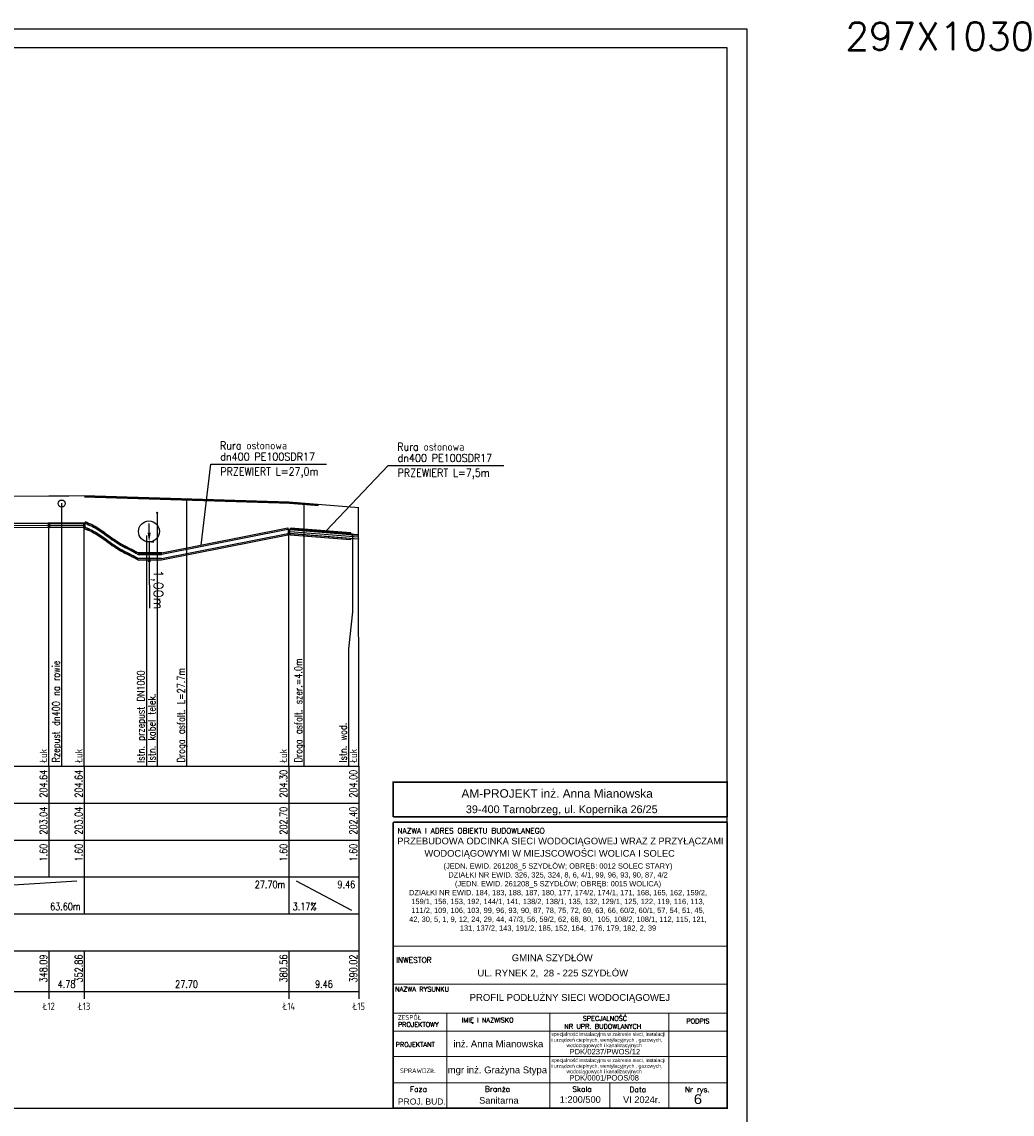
# Model space of a CAD drawing. Extents: x 122 to 1445, y -293 to 2085.
# Tile 38 of 38: x 955 to 1223, y 1789 to 2085. Entities that reach past the tile are written whole.
import ezdxf
from ezdxf.enums import TextEntityAlignment as Align

# ---------------------------------------------------------------- set-up
doc = ezdxf.new("R2010")
doc.units = 0
doc.header["$LTSCALE"] = 0.2
doc.header["$MEASUREMENT"] = 0
doc.layers.get('0').update_dxf_attribs({"color": 8, "linetype": 'CONTINUOUS'})
doc.layers.get('Defpoints').update_dxf_attribs({"linetype": 'CONTINUOUS'})
for name, color, linetype, lineweight in [('!!IS_COPIS', 7, 'CONTINUOUS', 15), ('ARKUSZ_OPIS', 5, 'CONTINUOUS', 30), ('COPIS', 7, 'CONTINUOUS', 13)]:
    doc.layers.add(name, color=color, linetype=linetype, lineweight=lineweight)
for name, color, linetype in [('Liczby', 7, 'CONTINUOUS'), ('Linie_odn', 7, 'CONTINUOUS'), ('Linie_opisowe', 7, 'CONTINUOUS'), ('Linie_tabeli', 7, 'CONTINUOUS'), ('Odcinki', 7, 'CONTINUOUS'), ('Opis_PZ', 7, 'CONTINUOUS'), ('Opis_uzbr_n', 7, 'CONTINUOUS'), ('Opis_uzbr_p', 7, 'CONTINUOUS'), ('Osie', 7, 'CONTINUOUS'), ('Rury_ochr', 7, 'CONTINUOUS'), ('Teksty', 7, 'CONTINUOUS'), ('Teren_istn', 3, 'CONTINUOUS'), ('Uzbr_nadz', 7, 'CONTINUOUS'), ('Uzbr_podz', 7, 'CONTINUOUS'), ('warstwa_nr_0', 8, 'CONTINUOUS'), ('Wezly', 7, 'CONTINUOUS')]:
    doc.layers.add(name, color=color, linetype=linetype)
doc.styles.add('LOGO', font='arial.ttf')
doc.styles.add('R', font='arial.ttf')
doc.styles.add('RD', font='arial.ttf', dxfattribs={"width": 1.1})
doc.styles.add('S', font='simplex.shx', dxfattribs={"width": 0.9, "height": 2.1})
doc.styles.get("Standard").update_dxf_attribs({"font": 'txt.shx'})
doc.styles.add('TIMES', font='times.ttf')
doc.dimstyles.new('ISO-25', dxfattribs={"dimtxt": 2.5, "dimasz": 2.5, "dimexe": 1.25, "dimexo": 0.625, "dimtad": 1, "dimdec": 4, "dimdsep": 46, "dimtxsty": 'Standard', "dimcen": 2.5, "dimadec": 0, "dimazin": 0, "dimtfac": 1, "dimtdec": 4, "dimtmove": 0, "dimatfit": 3, "dimfxl": 1, "dimtolj": 1, "dimtzin": 0, "dimarcsym": 0})

# ---------------------------------------------------------------- blocks, each defined once
blk = doc.blocks.new('*D3')
at = {"color": 0, "lineweight": -2, "transparency": 16777216}
for p, q in [((989.71, 1946.53), (989.7, 1949.03)), ((989.72, 1944.03), (989.73, 1941.1)), ((990.32, 1944.04), (990.97, 1944.04)), ((990.33, 1941.1), (990.98, 1941.1)), ((989.74, 1938.6), (989.78, 1926.1))]:
    blk.add_line(p, q, dxfattribs=at)
at = {"color": 0, "transparency": 16777216}
for points in [[(990.13, 1946.54), (989.29, 1946.53), (989.72, 1944.03)], [(990.15, 1938.6), (989.32, 1938.59), (989.73, 1941.1)]]:
    blk.add_solid(points, dxfattribs=at)
at = {"layer": 'Defpoints', "color": 0, "transparency": 16777216}
for p in [(989.69, 1944.03), (989.7, 1941.1), (989.73, 1941.1)]:
    blk.add_point(p, dxfattribs=at)
at = {"color": 0, "transparency": 16777216, "insert": (991.84, 1931.1), "char_height": 2.5, "attachment_point": 5, "rotation": 270.1816}
blk.add_mtext('\\A1;1,00m', dxfattribs=at)

msp = doc.modelspace()

# ---------------------------------------------------------------- linework, layer by layer
at = {"color": 7}
for points in [[(993.043, 1939.14395), (1027.19836, 1945.90148)], [(993.05382, 1939.56242), (1027.21036, 1946.29233)], [(1027.24487, 1947.41681), (993.12689, 1940.6604)], [(993.14036, 1941.10695), (1027.25682, 1947.80642)]]:
    msp.add_lwpolyline(points, dxfattribs=at)
for centre, radius in [((966.03053, 1954.40895), 0.9514), ((989.66052, 1946.86866), 2.83453)]:
    msp.add_circle(centre, radius, dxfattribs=at)
at = {"layer": 'COPIS'}
msp.add_line((1114.38379, 1797.64002), (1114.38379, 1790.76042), dxfattribs=at)
at = {"layer": 'COPIS', "color": 7, "lineweight": 40, "const_width": 0.46071}
for points in [[(1055.7652, 1869.62137), (1055.7652, 1879.04451), (1146.12055, 1879.04451), (1146.12055, 1869.62137)], [(1055.7652, 1869.62137), (1146.12055, 1869.62137)], [(1146.12055, 1868.14941), (1146.12055, 1790.76042), (1055.7652, 1790.76042), (1055.7652, 1868.14941)], [(1055.7652, 1868.14941), (1146.12055, 1868.14941)]]:
    msp.add_lwpolyline(points, dxfattribs=at)
at = {"layer": 'COPIS', "color": 7, "lineweight": 13}
for points in [[(1055.7652, 1834.6562), (1146.12055, 1834.6562)], [(1055.7652, 1824.35743), (1146.12055, 1824.35743)], [(1055.7652, 1816.49503), (1146.12055, 1816.49503)], [(1070.22587, 1816.49503), (1070.22587, 1790.76042)], [(1098.09244, 1816.49503), (1098.09244, 1790.76042)], [(1130.32331, 1816.49503), (1130.32331, 1790.76042)], [(1055.7652, 1811.65482), (1146.12055, 1811.65482)], [(1055.7652, 1804.74336), (1146.12055, 1804.74336)], [(1055.7652, 1797.64002), (1146.12055, 1797.64002)]]:
    msp.add_lwpolyline(points, dxfattribs=at)
at = {"layer": 'Linie_opisowe'}
for p, q in [((966.00705, 1954.53547), (966.00705, 1883.34497)), ((999.83055, 1955.69497), (999.83055, 1883.34497)), ((1031.57115, 1954.52497), (1031.57115, 1883.34497)), ((991.91955, 1951.93797), (991.91955, 1883.34497)), ((988.98498, 1945.76959), (988.95811, 1883.26221))]:
    msp.add_line(p, q, dxfattribs=at)
msp.add_lwpolyline([(1044.72595, 1945.98197), (1044.72595, 1925.06497), (1043.65455, 1915.06497), (1043.65455, 1883.34497)], dxfattribs=at)
at = {"layer": 'Linie_tabeli'}
for p, q in [((266.41385, 1883.34497), (1046.45455, 1883.34497)), ((962.58705, 1883.34497), (962.58705, 1853.34497)), ((972.14055, 1883.34497), (972.14055, 1853.34497)), ((1027.53115, 1883.34497), (1027.53115, 1853.34497)), ((1046.45455, 1883.34497), (1046.45455, 1853.34497)), ((266.41385, 1873.34497), (1046.45455, 1873.34497)), ((266.41385, 1863.34497), (1046.45455, 1863.34497)), ((266.41385, 1853.34497), (1046.45455, 1853.34497)), ((846.94855, 1844.34497), (970.14055, 1852.34497)), ((972.14055, 1853.34497), (972.14055, 1843.34497)), ((1027.53115, 1853.34497), (1027.53115, 1843.34497)), ((1029.53115, 1852.34497), (1044.45455, 1844.34497)), ((1046.45455, 1853.34497), (1046.45455, 1833.34497)), ((266.41385, 1843.34497), (1046.45455, 1843.34497)), ((266.41385, 1833.34497), (1046.45455, 1833.34497)), ((962.58705, 1833.34497), (962.58705, 1820.34497)), ((972.14055, 1833.34497), (972.14055, 1820.34497)), ((1027.53115, 1833.34497), (1027.53115, 1820.34497)), ((1046.45455, 1833.34497), (1046.45455, 1820.34497)), ((266.41385, 1822.34497), (1046.45455, 1822.34497))]:
    msp.add_line(p, q, dxfattribs=at)
msp.add_lwpolyline([(146.68012, 1790.76042), (1146.12055, 1790.76042), (1146.12055, 2077.76042), (146.68012, 2077.76042)], close=True, dxfattribs=at)
for points in [[(1046.45455, 1883.34497), (1046.34709, 1953.34352)], [(962.58705, 1883.34497), (962.58705, 1948.52997)], [(972.14055, 1883.34497), (972.14055, 1948.54497)], [(1027.53115, 1883.34497), (1027.53115, 1946.84497)]]:
    msp.add_lwpolyline(points, dxfattribs=at)
at = {"layer": 'Odcinki'}
for points in [[(878.87285, 1948.93407), (962.37275, 1949.06537), (962.37275, 1949.09207), (878.87285, 1948.96077)], [(962.80135, 1949.06597), (971.92635, 1949.08037), (971.92635, 1949.10717), (962.80135, 1949.09277)], [(878.87285, 1947.86257), (962.37275, 1947.99387), (962.37275, 1947.96707), (878.87285, 1947.83577)], [(962.80135, 1947.99457), (971.92635, 1948.00887), (971.92635, 1947.98217), (962.80135, 1947.96777)], [(1027.74545, 1947.36367), (1046.24025, 1945.89767), (1046.24025, 1945.92447), (1027.74545, 1947.39047)], [(1027.74545, 1946.29227), (1046.24025, 1944.82627), (1046.24025, 1944.79947), (1027.74545, 1946.26547)]]:
    msp.add_lwpolyline(points, close=True, dxfattribs=at)
for points in [[(993.12867, 1940.6872), (986.70915, 1940.66154)], [(986.73706, 1940.63487), (993.12689, 1940.6604)], [(986.77413, 1939.5664), (993.06162, 1939.59116)], [(993.05382, 1939.56242), (986.77513, 1939.53733)]]:
    msp.add_lwpolyline(points, dxfattribs=at)
at = {"layer": 'Osie'}
for p, q in [((878.87285, 1948.39827), (962.37275, 1948.52957)), ((962.80135, 1948.53027), (971.92635, 1948.54467)), ((1027.74545, 1946.82797), (1046.24025, 1945.36197))]:
    msp.add_line(p, q, dxfattribs=at)
at = {"layer": 'Rury_ochr'}
for p, q in [((972.38406, 1949.49032), (972.3721, 1949.1006)), ((972.32563, 1947.58641), (972.33759, 1947.97613)), ((1027.19839, 1945.90262), (1027.21036, 1946.29233)), ((1027.25682, 1947.80642), (1027.24487, 1947.41681)), ((1027.86733, 1945.86502), (1027.87929, 1946.25474)), ((1027.92576, 1947.76883), (1027.9138, 1947.37921)), ((1044.29905, 1946.39952), (1044.27164, 1946.05371)), ((1044.18514, 1944.96237), (1044.15773, 1944.61656))]:
    msp.add_line(p, q, dxfattribs=at)
for points in [[(972.32411, 1947.53676), (972.32557, 1947.58434)], [(993.14036, 1941.10695), (986.70963, 1941.08656)], [(986.72304, 1941.03898), (993.13716, 1941.0593)], [(986.78961, 1939.161), (993.0446, 1939.19155)], [(993.043, 1939.14395), (986.78984, 1939.1134)]]:
    msp.add_lwpolyline(points, dxfattribs=at)
for points in [[(1027.86986, 1945.91145), (1044.15956, 1944.64029), (1044.15589, 1944.59283), (1027.86619, 1945.864)], [(1027.92324, 1947.72277), (1044.29905, 1946.39952), (1044.30273, 1946.44707), (1027.9269, 1947.77023)]]:
    msp.add_lwpolyline(points, close=True, dxfattribs=at)
for points, knots in [([(972.35684, 1949.48175), (973.00166, 1949.23713), (974.84209, 1948.48482), (978.0042, 1946.36785), (981.80316, 1943.33975), (985.08628, 1942.00376), (986.72304, 1941.03898)], [1.188700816, 1.188700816, 1.188700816, 1.188700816, 3.253745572, 7.155016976, 12.541310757, 17.737789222, 17.737789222, 17.737789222, 17.737789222]), ([(972.36657, 1949.10051), (973.00807, 1948.85695), (974.84498, 1948.10533), (978.0042, 1945.9903), (981.79976, 1942.96491), (985.1014, 1941.67443), (986.70915, 1940.66154)], [1.199081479, 1.199081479, 1.199081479, 1.199081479, 3.253745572, 7.155016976, 12.541310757, 17.724802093, 17.724802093, 17.724802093, 17.724802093]), ([(972.36657, 1949.07371), (973.00807, 1948.83015), (974.84498, 1948.07853), (978.0042, 1945.9635), (981.80316, 1942.9354), (985.10952, 1941.64446), (986.73455, 1940.63486)], [1.199081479, 1.199081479, 1.199081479, 1.199081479, 3.253745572, 7.155016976, 12.541310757, 17.737789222, 17.737789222, 17.737789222, 17.737789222]), ([(972.38497, 1949.51872), (973.02019, 1949.2772), (974.85046, 1948.52687), (978.0042, 1946.4155), (981.79989, 1943.39001), (985.0846, 1942.06551), (986.70963, 1941.08656)], [1.218735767, 1.218735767, 1.218735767, 1.218735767, 3.253745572, 7.155016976, 12.541310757, 17.725307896, 17.725307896, 17.725307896, 17.725307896]), ([(972.15227, 1947.68014), (972.86734, 1947.41287), (974.78233, 1946.64661), (978.00561, 1944.48869), (981.80458, 1941.46059), (985.11094, 1940.16966), (986.78961, 1939.161)], [0.969066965, 0.969066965, 0.969066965, 0.969066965, 3.253745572, 7.155016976, 12.541310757, 17.737789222, 17.737789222, 17.737789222, 17.737789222]), ([(972.15227, 1947.63203), (972.86686, 1947.36492), (974.78134, 1946.59875), (978.0042, 1944.44112), (981.80316, 1941.41301), (985.10952, 1940.12208), (986.78984, 1939.1134)], [0.970577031, 0.970577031, 0.970577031, 0.970577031, 3.253745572, 7.155016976, 12.541310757, 17.737789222, 17.737789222, 17.737789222, 17.737789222]), ([(972.33794, 1947.98636), (972.98922, 1947.73966), (974.83647, 1946.98602), (978.0042, 1944.8653), (981.80316, 1941.8372), (985.10952, 1940.54626), (986.77513, 1939.53733)], [1.168529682, 1.168529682, 1.168529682, 1.168529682, 3.253745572, 7.155016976, 12.541310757, 17.737789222, 17.737789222, 17.737789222, 17.737789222]), ([(972.33876, 1948.01285), (972.98975, 1947.76624), (974.83672, 1947.01266), (978.0042, 1944.8921), (981.80316, 1941.864), (985.10952, 1940.57306), (986.77413, 1939.5664)], [1.169397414, 1.169397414, 1.169397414, 1.169397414, 3.253745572, 7.155016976, 12.541310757, 17.737789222, 17.737789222, 17.737789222, 17.737789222])]:
    msp.add_open_spline(points, degree=3, knots=knots, dxfattribs=at)
at = {"layer": 'Teksty'}
for p, q in [((1003.7512, 1943.17031), (1006.43874, 1965.03354)), ((1006.43874, 1965.03354), (1037.70384, 1965.03354)), ((1037.63494, 1946.98583), (1054.40286, 1964.68226)), ((1054.40286, 1964.68226), (1085.66797, 1964.68226))]:
    msp.add_line(p, q, dxfattribs=at)
at = {"layer": 'Teren_istn'}
msp.add_lwpolyline([(878.65855, 1956.39797), (962.58705, 1956.52997), (964.00705, 1956.53217), (964.00705, 1956.53217), (964.00705, 1956.53217), (968.00705, 1956.53847), (972.14055, 1956.54497), (1027.53115, 1954.84497), (1046.45455, 1953.34497)], dxfattribs=at)
at = {"layer": 'Uzbr_nadz'}
for points in [[(972.14055, 1956.29497, 0.5, 0.5, 0), (1027.52055, 1954.59527, 0.5, 0.5, 0)], [(1027.53115, 1954.59497, 0.5, 0.5, 0), (1035.61115, 1953.95447, 0.5, 0.5, 0)]]:
    msp.add_lwpolyline(points, format="xyseb", dxfattribs=at)
at = {"layer": 'Uzbr_podz'}
for centre, radius in [((991.91955, 1951.93797), 0.125), ((1044.72595, 1945.98197), 0.2362), ((1044.72595, 1945.98197), 0.225)]:
    msp.add_circle(centre, radius, dxfattribs=at)
at = {"layer": 'warstwa_nr_0'}
msp.add_lwpolyline([(121.68012, 1785.76042), (1151.52869, 1785.76042), (1151.52869, 2082.76042), (121.68012, 2082.76042)], close=True, dxfattribs=at)
at = {"layer": 'Wezly'}
for p, q in [((962.58705, 1949.09247), (962.37275, 1949.09207)), ((962.37275, 1949.09207), (962.37275, 1947.96707)), ((962.58705, 1949.06567), (962.37275, 1949.06537)), ((962.80135, 1949.09277), (962.58705, 1949.09247)), ((962.80135, 1949.06597), (962.58705, 1949.06567)), ((962.80135, 1947.96777), (962.80135, 1949.09277)), ((972.14055, 1949.10747), (971.92635, 1949.10717)), ((971.92635, 1949.10717), (971.92635, 1947.98217)), ((972.14055, 1949.08067), (971.92635, 1949.08037)), ((972.35485, 1949.10087), (972.14055, 1949.10747)), ((972.35485, 1949.07407), (972.14055, 1949.08067)), ((972.35485, 1947.97587), (972.35485, 1949.10087)), ((962.37275, 1947.99387), (962.58705, 1947.99427)), ((962.37275, 1947.96707), (962.58705, 1947.96747)), ((962.58705, 1947.99427), (962.80135, 1947.99457)), ((962.58705, 1947.96747), (962.80135, 1947.96777)), ((971.92635, 1948.00887), (972.14055, 1948.00927)), ((971.92635, 1947.98217), (972.14055, 1947.98247)), ((972.14055, 1948.00927), (972.35485, 1948.00267)), ((972.14055, 1947.98247), (972.35485, 1947.97587)), ((1027.53115, 1947.40747), (1027.31685, 1947.41407)), ((1027.31685, 1947.41407), (1027.31685, 1946.28907)), ((1027.53115, 1947.38067), (1027.31685, 1947.38727)), ((1027.31685, 1946.31587), (1027.53115, 1946.30927)), ((1027.31685, 1946.28907), (1027.53115, 1946.28247)), ((1027.74545, 1947.39047), (1027.53115, 1947.40747)), ((1027.74545, 1947.36367), (1027.53115, 1947.38067)), ((1027.53115, 1946.30927), (1027.74545, 1946.29227)), ((1027.53115, 1946.28247), (1027.74545, 1946.26547)), ((1027.74545, 1946.26547), (1027.74545, 1947.39047)), ((1046.45455, 1945.90747), (1046.24025, 1945.92447)), ((1046.24025, 1945.92447), (1046.24025, 1944.79947)), ((1046.45455, 1945.88067), (1046.24025, 1945.89767)), ((1046.24025, 1944.82627), (1046.45455, 1944.80927)), ((1046.24025, 1944.79947), (1046.45455, 1944.78247))]:
    msp.add_line(p, q, dxfattribs=at)

# ---------------------------------------------------------------- texts
at = {"layer": '!!IS_COPIS', "color": 7, "style": 'RD'}
for s, p in [('GMINA SZYDŁÓW ', (1087.82357, 1830.5593)), ('UL. RYNEK 2,  28 - 225 SZYDŁÓW ', (1078.52888, 1826.43028)), ('PROFIL PODŁUŻNY SIECI WODOCIĄGOWEJ', (1076.43414, 1819.81231))]:
    msp.add_text(s, height=1.8435681, dxfattribs=at).set_placement(p)
at = {"insert": (1178.1045, 2084.64753), "char_height": 7.5, "attachment_point": 1}
msp.add_mtext_dynamic_manual_height_columns('297X1030', width=724.1992351, gutter_width=37.5, heights=[0], dxfattribs=at)
at = {"layer": 'ARKUSZ_OPIS', "color": 0, "insert": (1100.3374, 1847.78368), "char_height": 1.44, "width": 80.8599441, "attachment_point": 5, "style": 'TIMES'}
msp.add_mtext('{\\fArial|b0|i0|c238|p34;(JEDN. EWID. 261208_5 SZYDŁÓW; OBRĘB: 0012 SOLEC STARY)\\PDZIAŁKI NR EWID. 326, 325, 324, 8, 6, 4/1, 99, 96, 93, 90, 87, 4/2\\P(JEDN. EWID. 261208_5 SZYDŁÓW; OBRĘB: 0015 WOLICA)\\PDZIAŁKI NR EWID. 184, 183, 188, 187, 180, 177, 174/2, 174/1, 171, 168, 165, 162, 159/2, 159/1, 156, 153, 192, 144/1, 141, 138/2, 138/1, 135, 132, 129/1, 125, 122, 119, 116, 113, 111/2, 109, 106, 103, 99, 96, 93, 90, 87, 78, 75, 72, 69, 63, 66, 60/2, 60/1, 57, 54, 51, 45, 42, 30, 5, 1, 9, 12, 24, 29, 44, 47/3, 56, 59/2, 62, 68, 80,  105, 108/2, 108/1, 112, 115, 121, 131, 137/2, 143, 191/2, 185, 152, 164,  176, 179, 182, 2, 39}', dxfattribs=at)
at = {"layer": 'COPIS', "style": 'LOGO'}
for s, height, p in [('AM-PROJEKT inż. Anna Mianowska', 2.2926758, (1074.20104, 1874.80051)), ('39-400 Tarnobrzeg, ul. Kopernika 26/25', 2.1016195, (1075.40472, 1870.61893))]:
    msp.add_text(s, height=height, dxfattribs=at).set_placement(p)
at = {"layer": 'COPIS', "color": 7, "lineweight": 13, "style": 'S'}
for s, height, p in [('NAZWA I ADRES OBIEKTU BUDOWLANEGO', 1.4742622, (1056.88181, 1865.11088)), ('INWESTOR', 1.474262, (1056.5309, 1830.13985)), ('NAZWA RYSUNKU', 1.2899794, (1056.27364, 1822.33156)), ('ZESPÓŁ', 1.289979, (1057.01102, 1814.67886)), ('IMIĘ I NAZWISKO', 1.2899794, (1074.27486, 1813.9755)), ('SPECJALNOŚĆ ', 1.2899794, (1107.02945, 1814.41322)), ('PROJEKTOWY', 1.289979, (1057.01102, 1812.76189)), ('NR UPR. BUDOWLANYCH', 1.2899794, (1102.03621, 1812.2482)), ('PODPIS', 1.289979, (1135.06131, 1813.69155)), ('PROJEKTANT', 1.289979, (1056.39406, 1807.33573)), ('SPRAWDZIŁ', 1.289979, (1057.56601, 1800.27135)), ('Faza', 1.474262, (1060.274, 1795.16594)), ('Branża', 1.474262, (1080.56568, 1795.21306)), ('Skala', 1.474262, (1104.21074, 1795.1864)), ('Data', 1.474262, (1119.70145, 1795.0984)), ('Nr rys.', 1.474262, (1134.65072, 1795.0984))]:
    msp.add_text(s, height=height, dxfattribs=at).set_placement(p)
at = {"layer": 'COPIS', "color": 7, "lineweight": 9, "style": 'R'}
for s, p in [('PRZEBUDOWA ODCINKA SIECI WODOCIĄGOWEJ WRAZ Z PRZYŁĄCZAMI ', (1056.83832, 1862.18435)), ('WODOCIĄGOWYMI W MIEJSCOWOŚCI WOLICA I SOLEC ', (1064.19393, 1858.83938))]:
    msp.add_text(s, height=1.8, dxfattribs=at).set_placement(p)
at = {"layer": 'COPIS', "color": 7, "style": 'RD'}
for s, height, p in [('inż. Anna Mianowska', 1.8428278, (1072.02721, 1807.28265)), ('specjalność instalacyjna w zakresie sieci, instalacji ', 0.9828, (1098.55302, 1810.32845)), ('i urządzeń cieplnych, wentylacyjnych , gazowych, ', 0.9828, (1098.55302, 1808.77129)), ('wodociągowych i kanalizacyjnych', 0.9828, (1102.63536, 1807.28595)), ('PDK/0237/PWOS/12', 1.4742, (1103.45836, 1805.32621)), ('specjalność instalacyjna w zakresie sieci, instalacji ', 0.9828, (1098.55302, 1803.25923)), ('mgr inż. Grażyna Stypa', 1.8428278, (1070.48441, 1800.21344)), ('i urządzeń cieplnych, wentylacyjnych , gazowych, ', 0.9828, (1098.55302, 1801.70208)), ('wodociągowych i kanalizacyjnych', 0.9828, (1102.63536, 1800.21673)), ('PDK/0001/POOS/08', 1.4742, (1103.45836, 1798.25699)), ('PROJ. BUD.', 1.653426, (1057.02352, 1791.74171)), ('Sanitarna', 1.7857, (1078.99029, 1791.9889)), ('1:200/500', 1.7857, (1100.80842, 1792.22123)), ('VI 2024r.', 1.7857, (1117.93978, 1792.17412))]:
    msp.add_text(s, height=height, dxfattribs=at).set_placement(p)
at = {"layer": 'COPIS', "color": 7, "style": 'RD', "width": 1.1}
msp.add_text('6', height=2.62603, dxfattribs=at).set_placement((1137.06562, 1791.90715))
at = {"layer": 'Liczby', "width": 0.8}
for s, p in [('204.64', (962.08705, 1882.34497)), ('204.64', (971.64055, 1882.34497)), ('204.30', (1027.03115, 1882.34497)), ('204.00', (1045.95455, 1882.34497)), ('203.04', (962.08705, 1872.34497)), ('203.04', (971.64055, 1872.34497)), ('202.70', (1027.03115, 1872.34497)), ('202.40', (1045.95455, 1872.34497)), ('1.60', (962.08705, 1862.34497)), ('1.60', (971.64055, 1862.34497)), ('1.60', (1027.03115, 1862.34497)), ('1.60', (1045.95455, 1862.34497)), ('348.09', (962.08705, 1832.34497)), ('352.86', (971.64055, 1832.34497)), ('380.56', (1027.03115, 1832.34497)), ('390.02', (1045.95455, 1832.34497))]:
    msp.add_text(s, height=2, rotation=90, dxfattribs=at).set_placement(p, align=Align.RIGHT)
for s, p in [('27.70m', (1026.53115, 1850.34497)), ('9.46', (1045.45455, 1850.34497)), ('63.60m', (971.14055, 1844.34497))]:
    msp.add_text(s, height=2, dxfattribs=at).set_placement(p, align=Align.RIGHT)
msp.add_text('3.17%', height=2, dxfattribs=at).set_placement((1028.53115, 1844.34497))
for s, p in [('4.78', (967.36385, 1823.34497)), ('27.70', (999.83585, 1823.34497)), ('9.46', (1036.99285, 1823.34497)), ('Ł12', (962.58705, 1817.34497)), ('Ł13', (972.14055, 1817.34497)), ('Ł14', (1027.53115, 1817.34497)), ('Ł15', (1046.45455, 1817.34497))]:
    msp.add_text(s, height=2, dxfattribs=at).set_placement(p, align=Align.CENTER)
at = {"layer": 'Linie_odn', "style": 'S', "width": 0.9}
for s, p in [('Rura osłonowa', (1008.86654, 1969.06618)), ('Rura osłonowa', (1056.83067, 1968.7149)), ('dn400 PE100SDR17', (1008.96342, 1966.0323)), ('dn400 PE100SDR17', (1056.92754, 1965.68102)), ('PRZEWIERT L=27,0m', (1008.96342, 1962.0323)), ('PRZEWIERT L=7,5m', (1056.92754, 1961.68102))]:
    msp.add_text(s, height=2.1, dxfattribs=at).set_placement(p)
at = {"layer": 'Opis_PZ', "width": 0.8}
for p in [(962.08705, 1884.34497), (971.64055, 1884.34497), (1027.03115, 1884.34497), (1045.95455, 1884.34497)]:
    msp.add_text('Łuk', height=2, rotation=90, dxfattribs=at).set_placement(p)
at = {"layer": 'Opis_uzbr_n', "width": 0.8}
for s, p in [('Rzepust dn400 na rowie', (965.50705, 1884.34497)), ('Droga asfalt. szer.=4.0m', (1031.07115, 1884.34497)), ('Droga asfalt. L=27.7m', (999.33055, 1884.34497))]:
    msp.add_text(s, height=2, rotation=90, dxfattribs=at).set_placement(p)
at = {"layer": 'Opis_uzbr_p', "width": 0.8}
for s, p in [('Istn. przepust DN1000', (988.45811, 1884.26221)), ('Istn. kabel telek.', (991.41955, 1884.34497)), ('Istn. wod. ', (1043.15455, 1884.34497))]:
    msp.add_text(s, height=2, rotation=90, dxfattribs=at).set_placement(p)

# ---------------------------------------------------------------- dimensions: what is measured, and where the dimension line sits
at = {"color": 7}
dim = msp.add_aligned_dim(p1=(989.69135, 1944.0343), p2=(989.70066, 1941.09605), distance=0.02687, text='1,00m', dimstyle='ISO-25', dxfattribs=at)
dim.commit()
dim.dimension.update_dxf_attribs({"geometry": '*D3', "text_midpoint": (991.84255, 1931.10278)})

doc.saveas('drawing.dxf')
